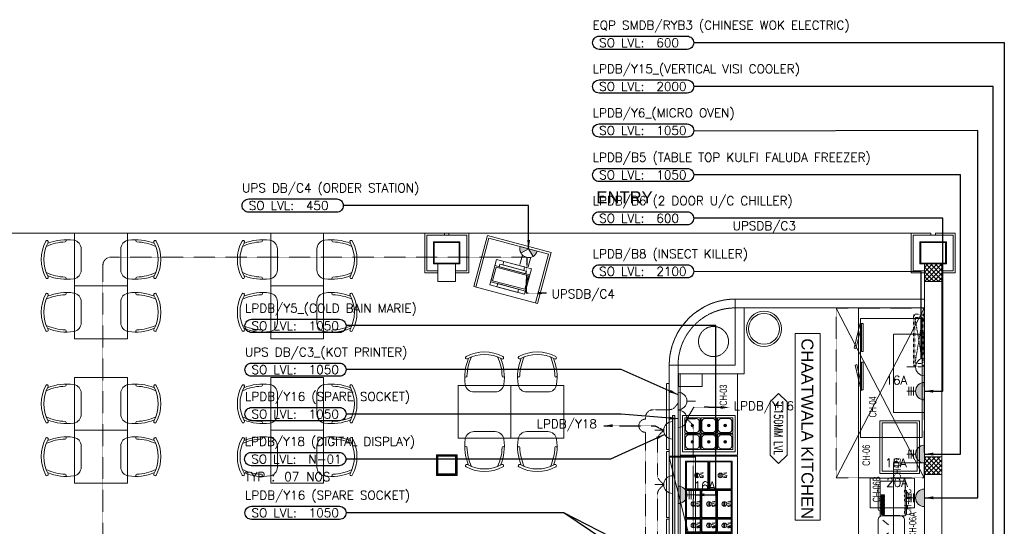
# Model space of a CAD drawing. Header units: millimetres. Extents: x -359 to 21654, y -24856 to 16255.
# Tile 31 of 31: x 7065 to 18259, y 10498 to 16255. Entities that reach past the tile are written whole.
import ezdxf
from ezdxf.enums import TextEntityAlignment as Align

# ---------------------------------------------------------------- set-up
doc = ezdxf.new("R2010")
doc.units = ezdxf.units.MM
doc.header["$MEASUREMENT"] = 0
for name, pattern in [('FP XREF (2)$0$$0$HIDDEN', [0.375, 0.25, -0.125]), ('FP XREF (2)$0$( Hidden )', [0.375, 0.25, -0.125]), ('FP XREF (2)$0$DASHED2', [0.375, 0.25, -0.125]), ('FP XREF (2)$0$HIDDEN', [0.375, 0.25, -0.125]), ('HIDDENX2', [0.75, 0.5, -0.25])]:
    doc.linetypes.add(name, pattern=pattern)
doc.layers.get('0').update_dxf_attribs({"color": 1, "lineweight": 5, "true_color": 0xff0000})
doc.layers.add('ELEC-SO-LVL-TAG', color=7, linetype='Continuous')
for name, color, linetype, lineweight, true_color in [('FP XREF (2)$0$A-BULKHEAD', 9, 'Continuous', 0, 0x808080), ('FP XREF (2)$0$A-clmn', 9, 'Continuous', 0, 0x808080), ('FP XREF (2)$0$A-CLMN P', 9, 'Continuous', 0, 0x808080), ('FP XREF (2)$0$A-COUNTER', 9, 'Continuous', 0, 0x808080), ('FP XREF (2)$0$A-Digital Display', 9, 'Continuous', 0, 0x808080), ('FP XREF (2)$0$A-EQUIP', 9, 'Continuous', 0, 0x808080), ('FP XREF (2)$0$A-JOINERY', 9, 'Continuous', 0, 0x808080), ('FP XREF (2)$0$A-LOOSE FUR.', 9, 'Continuous', 0, 0x808080), ('FP XREF (2)$0$A-Wall & Column', 9, 'Continuous', 0, 0x808080), ('FP XREF (2)$0$Column', 9, 'Continuous', 0, 0x808080), ('FP XREF (2)$0$EQUIP.', 9, 'Continuous', 0, 0x808080), ('FP XREF (2)$0$Equipment', 9, 'Continuous', 0, 0x808080), ('FP XREF (2)$0$Equipment Name', 9, 'Continuous', 0, 0x808080), ('FP XREF (2)$0$Exhaut Hoods', 9, 'Continuous', 0, 0x808080), ('FP XREF (2)$0$HATCH', 9, 'Continuous', 0, 0x808080), ('FP XREF (2)$0$JII-Furniture', 9, 'Continuous', 0, 0x808080), ('FP XREF (2)$0$N-furn', 9, 'Continuous', 0, 0x808080), ('FP XREF (2)$0$ND_26_HATCH', 9, 'Continuous', 0, 0x808080), ('FP XREF (2)$0$New-Design-Equipment', 9, 'Continuous', 0, 0x808080), ('FP XREF (2)$0$T-TagsWndw', 9, 'Continuous', 0, 0x808080), ('FP XREF (2)$0$Z-AT_Text', 9, 'Continuous', 0, 0x808080), ('M-MEP-ELPR-CKT', 7, 'HIDDENX2', 20, 0x960000), ('M-MEP-ELPR-SOCKET', 5, 'Continuous', 20, 0x0000ff)]:
    doc.layers.add(name, color=color, linetype=linetype, lineweight=lineweight, true_color=true_color)
for name, color, linetype, lineweight in [('M-MEP-ELLG-TEXT', 7, 'Continuous', 20), ('M-MEP-ELSL-TEXT', 7, 'Continuous', 20), ('M-MEP-GEN', 7, 'Continuous', 5)]:
    doc.layers.add(name, color=color, linetype=linetype, lineweight=lineweight)
doc.styles.add('FP XREF (2)$0$MtXpl_Arial_Narrow', font='arialn.ttf')
doc.styles.add('FP XREF (2)$0$RS', font='arialn.ttf', dxfattribs={"width": 0.7})
doc.styles.add('FP XREF (2)$0$SSP_Note', font='romans.shx', dxfattribs={"width": 0.8})
doc.styles.add('FP XREF (2)$0$SSP_Title', font='arial.ttf')
doc.styles.add('Oswald Light', font='txt')
doc.styles.add('ROMANS-100', font='romans.shx')
doc.styles.get("Standard").update_dxf_attribs({"font": 'romans.shx'})
doc.dimstyles.new('MDS-50', dxfattribs={"dimtxt": 100, "dimasz": 100, "dimexe": 50, "dimexo": 50, "dimgap": 25, "dimtad": 1, "dimdec": 0, "dimtxsty": 'Oswald Light', "dimcen": 0, "dimdle": 1.5875, "dimazin": 0, "dimtfac": 1, "dimtdec": 0, "dimtix": 1, "dimtmove": 0, "dimatfit": 0, "dimfxl": 1, "dimfrac": 2, "dimtolj": 1, "dimarcsym": 0})
pattern_1 = [(45, (466752.75, 162145.904), (-26.5165043, 26.5165043), []), (135, (466752.75, 162145.904), (-26.5165043, -26.5165043), [])]

# ---------------------------------------------------------------- blocks, each defined once
blk = doc.blocks.new('FP XREF (2)$0$A$Ccc5b7f32')
at = {"layer": 'FP XREF (2)$0$A-COUNTER', "lineweight": 0}
for p, q in [((936, 3460), (-1214, 3460)), ((936, 3360), (-1114, 3360)), ((-1964, 0), (-1964, 2710)), ((-1864, 0), (-1864, 2610))]:
    blk.add_line(p, q, dxfattribs=at)
blk.add_arc((-1214, 2710), 750, 90, 180, dxfattribs=at)
blk = doc.blocks.new('FP XREF (2)$0$A$Ccf47283c')
at = {"layer": 'FP XREF (2)$0$Equipment', "color": 0, "lineweight": -2}
for p, q in [((-379, 235), (-379, 268)), ((-371, 268), (-371, 235)), ((-363, 235), (-363, 268)), ((-356, 268), (-356, 235)), ((-348, 235), (-348, 268)), ((-341, 268), (-341, 235)), ((-333, 235), (-333, 268)), ((-325, 268), (-325, 235)), ((-55, 305), (-321, 305)), ((-318, 235), (-318, 268)), ((-310, 268), (-310, 235)), ((-302, 235), (-302, 268)), ((-295, 268), (-295, 235)), ((-287, 235), (-287, 268)), ((-280, 268), (-280, 235)), ((-272, 235), (-272, 268)), ((-265, 268), (-265, 235)), ((-257, 235), (-257, 268)), ((-249, 268), (-249, 235)), ((-241, 235), (-241, 268)), ((-234, 268), (-234, 235)), ((-226, 235), (-226, 268)), ((-219, 268), (-219, 235)), ((-211, 235), (-211, 268)), ((-204, 268), (-204, 235)), ((-196, 235), (-196, 268)), ((-188, 268), (-188, 235)), ((-180, 235), (-180, 268)), ((-173, 268), (-173, 235)), ((-165, 235), (-165, 268)), ((-158, 268), (-158, 235)), ((-389, 0), (-396, 0)), ((-369, 0), (-369, -1)), ((-125, 0), (-125, -1)), ((-83, 0), (-83, -2)), ((-60, 0), (-60, -2)), ((-106, -1), (-388, -1)), ((-388, -1), (-388, -7)), ((-377, -18), (-117, -18)), ((-136, -18), (-136, -18)), ((-136, -29), (-136, -18)), ((-136, -29), (-125, -29)), ((-125, -18), (-125, -18)), ((-125, -18), (-125, -29)), ((-106, -1), (-106, -7)), ((-64, -6), (-79, -6))]:
    blk.add_line(p, q, dxfattribs=at)
blk.add_lwpolyline([(-396, 0), (0, 0), (0, 284), (-396, 284), (-396, 0)], dxfattribs=at)
for centre, radius, start, end in [((-375, 267), 3.87, 18.7415, 161.2585), ((-375, 236), 3.89, 199.6898, 340.3102), ((-360, 267), 3.87, 18.7415, 161.2585), ((-360, 236), 3.89, 199.6898, 340.3102), ((-344, 267), 3.87, 18.7415, 161.2585), ((-344, 236), 3.89, 199.6898, 340.3102), ((-321, 284), 20.3, 90, 180), ((-329, 267), 3.87, 18.7415, 161.2585), ((-329, 236), 3.89, 199.6898, 340.3102), ((-314, 267), 3.87, 18.7415, 161.2585), ((-314, 236), 3.89, 199.6898, 340.3102), ((-299, 267), 3.87, 18.7415, 161.2585), ((-299, 236), 3.89, 199.6898, 340.3102), ((-283, 267), 3.87, 18.7415, 161.2585), ((-283, 236), 3.89, 199.6898, 340.3102), ((-268, 267), 3.87, 18.7415, 161.2585), ((-268, 236), 3.89, 199.6898, 340.3102), ((-253, 267), 3.87, 18.7415, 161.2585), ((-253, 236), 3.89, 199.6898, 340.3102), ((-238, 267), 3.87, 18.7415, 161.2585), ((-238, 236), 3.89, 199.6898, 340.3102), ((-222, 267), 3.87, 18.7415, 161.2585), ((-222, 236), 3.89, 199.6898, 340.3102), ((-207, 267), 3.87, 18.7415, 161.2585), ((-207, 236), 3.89, 199.6898, 340.3102), ((-192, 267), 3.87, 18.7415, 161.2585), ((-192, 236), 3.89, 199.6898, 340.3102), ((-177, 267), 3.87, 18.7415, 161.2585), ((-177, 236), 3.89, 199.6898, 340.3102), ((-162, 267), 3.87, 18.7415, 161.2585), ((-162, 236), 3.89, 199.6898, 340.3102), ((-55, 284), 20.3, 0, 90), ((-377, -7), 10.7, 180, 270), ((-117, -7), 10.7, 270, 0), ((-79, -2), 3.56, 180, 270), ((-64, -2), 3.56, 270, 0)]:
    blk.add_arc(centre, radius, start, end, dxfattribs=at)
blk = doc.blocks.new('FP XREF (2)$0$A$C5c27e142')
at = {"layer": 'FP XREF (2)$0$Equipment', "color": 0, "lineweight": -2}
for points in [[(0, -650), (1200, -650), (1200, 0), (0, 0)], [(56, -325), (381, -325), (381, -61), (56, -61)], [(706, -237), (706, -61), (381, -61), (381, -237)], [(706, -61), (706, -237), (868, -237), (868, -61)], [(868, -61), (868, -237), (1030, -237), (1030, -61)], [(1030, -237), (1138, -237), (1138, -61), (1030, -61)], [(56, -589), (381, -589), (381, -325), (56, -325)], [(706, -413), (706, -237), (381, -237), (381, -413)], [(706, -237), (706, -413), (868, -413), (868, -237)], [(868, -237), (868, -413), (1030, -413), (1030, -237)], [(1030, -413), (1138, -413), (1138, -237), (1030, -237)], [(706, -589), (706, -413), (381, -413), (381, -589)], [(706, -413), (706, -589), (868, -589), (868, -413)], [(868, -413), (868, -589), (1030, -589), (1030, -413)], [(1030, -589), (1138, -589), (1138, -413), (1030, -413)]]:
    blk.add_lwpolyline(points, close=True, dxfattribs=at)
for points in [[(71, -314), (366, -314, 0.414214), (371, -309), (371, -77, 0.414214), (366, -72), (71, -72, 0.414214), (66, -77), (66, -309, 0.414214)], [(696, -222), (696, -76, 0.414214), (691, -71), (396, -71, 0.414214), (391, -76), (391, -222, 0.414214), (396, -227), (691, -227, 0.414214)], [(716, -76), (716, -222, 0.414214), (721, -227), (853, -227, 0.414214), (858, -222), (858, -76, 0.414214), (853, -71), (721, -71, 0.414214)], [(878, -76), (878, -222, 0.414214), (883, -227), (1015, -227, 0.414214), (1020, -222), (1020, -76, 0.414214), (1015, -71), (883, -71, 0.414214)], [(1045, -227), (1123, -227, 0.414214), (1128, -222), (1128, -76, 0.414214), (1123, -71), (1045, -71, 0.414214), (1040, -76), (1040, -222, 0.414214)], [(696, -398), (696, -252, 0.414214), (691, -247), (396, -247, 0.414214), (391, -252), (391, -398, 0.414214), (396, -403), (691, -403, 0.414214)], [(716, -252), (716, -398, 0.414214), (721, -403), (853, -403, 0.414214), (858, -398), (858, -252, 0.414214), (853, -247), (721, -247, 0.414214)], [(878, -252), (878, -398, 0.414214), (883, -403), (1015, -403, 0.414214), (1020, -398), (1020, -252, 0.414214), (1015, -247), (883, -247, 0.414214)], [(1045, -403), (1123, -403, 0.414214), (1128, -398), (1128, -252, 0.414214), (1123, -247), (1045, -247, 0.414214), (1040, -252), (1040, -398, 0.414214)], [(71, -578), (366, -578, 0.414214), (371, -573), (371, -341, 0.414214), (366, -336), (71, -336, 0.414214), (66, -341), (66, -573, 0.414214)], [(696, -574), (696, -428, 0.414214), (691, -423), (396, -423, 0.414214), (391, -428), (391, -574, 0.414214), (396, -579), (691, -579, 0.414214)], [(716, -428), (716, -574, 0.414214), (721, -579), (853, -579, 0.414214), (858, -574), (858, -428, 0.414214), (853, -423), (721, -423, 0.414214)], [(878, -428), (878, -579), (1015, -579, 0.414214), (1020, -574), (1020, -428, 0.414214), (1015, -423), (883, -423, 0.414214)], [(1045, -579), (1123, -579, 0.414214), (1128, -574), (1128, -428, 0.414214), (1123, -423), (1045, -423, 0.414214), (1040, -428), (1040, -574, 0.414214)]]:
    blk.add_lwpolyline(points, format="xyb", close=True, dxfattribs=at)
for points in [[(192, -187), (244, -187)], [(244, -199), (192, -199)], [(517, -143), (569, -143)], [(569, -155), (517, -155)], [(761, -143), (813, -143)], [(813, -155), (761, -155)], [(923, -143), (975, -143)], [(975, -155), (923, -155)], [(1077, -175), (1077, -123)], [(1090, -123), (1090, -175)], [(517, -319), (569, -319)], [(569, -331), (517, -331)], [(761, -319), (813, -319)], [(813, -331), (761, -331)], [(923, -319), (975, -319)], [(975, -331), (923, -331)], [(1077, -351), (1077, -299)], [(1090, -299), (1090, -351)], [(192, -453), (244, -453)], [(244, -465), (192, -465)], [(517, -495), (569, -495)], [(569, -507), (517, -507)], [(761, -495), (813, -495)], [(813, -507), (761, -507)], [(923, -495), (975, -495)], [(975, -507), (923, -507)], [(1077, -527), (1077, -475)], [(1090, -475), (1090, -527)]]:
    blk.add_lwpolyline(points, dxfattribs=at)
for centre in [(218, -193), (543, -149), (787, -149), (949, -149), (1084, -149), (543, -325), (787, -325), (949, -325), (1084, -325), (218, -459), (543, -501), (787, -501), (949, -501), (1084, -501)]:
    blk.add_circle(centre, 26.7, dxfattribs=at)
at = {"layer": 'FP XREF (2)$0$Equipment', "color": 0, "linetype": 'ByBlock', "lineweight": -2, "char_height": 30, "width": 324.77, "attachment_point": 1, "style": 'FP XREF (2)$0$RS'}
for s, insert in [('\\A1;{\\Fromanc|c0;1/3 }', (505, -80)), ('\\A1;{\\Fromanc|c0;1/6 }', (749, -80)), ('\\A1;{\\Fromanc|c0;1/6 }', (911, -80)), ('\\A1;{\\Fromanc|c0;1/9 }', (1046, -80)), ('\\A1;{\\Fromanc|c0;1/2}', (180, -124)), ('\\A1;{\\Fromanc|c0;1/3 }', (505, -256)), ('\\A1;{\\Fromanc|c0;1/6 }', (749, -256)), ('\\A1;{\\Fromanc|c0;1/6 }', (911, -256)), ('\\A1;{\\Fromanc|c0;1/9 }', (1046, -256)), ('\\A1;{\\Fromanc|c0;1/2}', (180, -390)), ('\\A1;{\\Fromanc|c0;1/3 }', (505, -432)), ('\\A1;{\\Fromanc|c0;1/6 }', (749, -432)), ('\\A1;{\\Fromanc|c0;1/6 }', (911, -432)), ('\\A1;{\\Fromanc|c0;1/9 }', (1046, -432))]:
    blk.add_mtext(s, dxfattribs=dict(at, insert=insert))
blk = doc.blocks.new('FP XREF (2)$0$A$C4b7a3b6c')
at = {"layer": 'FP XREF (2)$0$Equipment', "color": 0, "lineweight": -2}
for p, q in [((76, 95), (95, 76)), ((81, 100), (100, 81))]:
    blk.add_line(p, q, dxfattribs=at)
blk.add_lwpolyline([(0, 0), (176, 0), (176, 176), (0, 176)], close=True, dxfattribs=at)
blk.add_lwpolyline([(46, 10), (130, 10, 0.414214), (166, 46), (166, 130, 0.414214), (130, 166), (46, 166, 0.414214), (10, 130), (10, 46, 0.414214)], format="xyb", close=True, dxfattribs=at)
blk.add_circle((88, 88), 14.2, dxfattribs=at)
blk = doc.blocks.new('FP XREF (2)$0$A$Cf8de9f2a')
at = {"layer": 'FP XREF (2)$0$Equipment', "color": 0, "lineweight": -2}
blk.add_lwpolyline([(0, 0), (412, 0), (412, 598), (0, 598)], close=True, dxfattribs=at)
for p in [(25, 397), (211, 397), (25, 211), (211, 211), (25, 25), (211, 25)]:
    blk.add_blockref('FP XREF (2)$0$A$C4b7a3b6c', p, dxfattribs=at)
blk = doc.blocks.new('FP XREF (2)$0$A$C0449149f')
at = {"layer": 'FP XREF (2)$0$Equipment', "color": 0, "linetype": 'FP XREF (2)$0$DASHED2', "lineweight": -2, "ltscale": 0.3}
for p, q in [((-81, 606), (6, 94)), ((6, 606), (-81, 94))]:
    blk.add_line(p, q, dxfattribs=at)
blk.add_lwpolyline([(25, 50), (25, 650), (-100, 650), (-100, 50)], close=True, dxfattribs=at)
blk.add_lwpolyline([(10, 105), (10, 595, 0.414214), (-5, 610), (-70, 610, 0.414214), (-85, 595), (-85, 105, 0.414214), (-70, 90), (-5, 90, 0.414214)], format="xyb", close=True, dxfattribs=at)
at = {"layer": 'FP XREF (2)$0$Equipment Name', "color": 0, "linetype": 'FP XREF (2)$0$DASHED2', "lineweight": -2}
for centre in [(-88, 634), (13, 634), (-88, 66), (13, 66)]:
    blk.add_circle(centre, 5.15, dxfattribs=at)
blk = doc.blocks.new('FP XREF (2)$0$A$C064db3a4')
at = {"layer": 'FP XREF (2)$0$A-EQUIP', "lineweight": -2}
h = blk.add_hatch(color=0, dxfattribs=at)
h.dxf.hatch_style = 1
h.paths.add_polyline_path([(-2900, -1795), (-2900, -1785), (-2600, -1785), (-2600, -1795)])
at = {"layer": 'FP XREF (2)$0$A-EQUIP', "color": 0, "lineweight": -2}
for p, q in [((-2600, -2985, -5), (-2900, -1795, -50)), ((-472, -2513), (-406, -2565)), ((-472, -2513), (-406, -2565)), ((-472, -2707), (-406, -2655))]:
    blk.add_line(p, q, dxfattribs=at)
for points in [[(0, -2810), (0, -100), (-750, -100), (-750, -2810)], [(-725, -1572), (-725, -222), (-25, -222), (-25, -1572)], [(-694, -595), (-716, -595), (-716, -277), (-694, -277)], [(-694, -715), (-716, -715), (-716, -1032), (-694, -1032)], [(-2795, -850), (-2525, -850), (-2525, -993), (-2795, -993)], [(-2775, -1772), (-2125, -1772), (-2125, -850), (-2775, -850)], [(-2750, -1735), (-2152, -1735), (-2152, -1323), (-2750, -1323)], [(-56, -1982), (-506, -1982), (-506, -1382), (-56, -1382)], [(-81, -1957), (-481, -1957), (-481, -1407), (-81, -1407)], [(-618, -2036), (-618, -2373), (-114, -2373), (-114, -2036)], [(-750, -3435), (-150, -3435), (-150, -2835), (-750, -2835)], [(-2800, -3460), (-2125, -3460), (-2125, -3010), (-2800, -3010)]]:
    blk.add_lwpolyline(points, close=True, dxfattribs=at)
at = {"layer": 'FP XREF (2)$0$A-EQUIP', "color": 0, "lineweight": -2, "elevation": 46}
for points in [[(-716, -306), (-779, -566), (-800, -558), (-729, -272), (-716, -277)], [(-716, -977), (-768, -744), (-788, -752), (-717, -1037), (-704, -1032)]]:
    blk.add_lwpolyline(points, dxfattribs=at)
at = {"layer": 'FP XREF (2)$0$A-EQUIP', "color": 0, "lineweight": -2, "elevation": 0}
for points in [[(-2600, -1785), (-2600, -1795), (-2900, -1795), (-2900, -1785)], [(-2600, -2985), (-2600, -1795), (-2900, -1795), (-2900, -2985)]]:
    blk.add_lwpolyline(points, close=True, dxfattribs=at)
at = {"layer": 'FP XREF (2)$0$A-EQUIP', "color": 0, "lineweight": -2}
blk.add_lwpolyline([(-472, -2460), (-278, -2460, -0.414214), (-225, -2513), (-225, -2707, -0.414214), (-278, -2760), (-472, -2760, -0.414214), (-525, -2707), (-525, -2513, -0.414214)], format="xyb", close=True, dxfattribs=at)
for radius in [200, 175]:
    blk.add_circle((-1823, -338), radius, dxfattribs=at)
blk.add_blockref('FP XREF (2)$0$A$C0449149f', (-25, -820), dxfattribs=at)
for name, p, rotation in [('FP XREF (2)$0$A$Cf8de9f2a', (-2152, -1735), 90.00000000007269), ('FP XREF (2)$0$A$C5c27e142', (-2125, -1785), 270), ('FP XREF (2)$0$A$Ccf47283c', (-220, -2067), 89.99999999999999)]:
    blk.add_blockref(name, p, dxfattribs=dict(at, rotation=rotation))
blk = doc.blocks.new('FP XREF (2)$0$TPV')
at = {"layer": 'FP XREF (2)$0$New-Design-Equipment', "color": 0, "lineweight": -2}
for points in [[(0, 0.3), (0, 0), (0.41, 0), (0.41, 0.3)], [(0, 0.038), (0.41, 0.038), (0.41, 0.228), (0, 0.228)], [(0.359, 0.258), (0.051, 0.258), (0.051, 0.228), (0.359, 0.228)], [(0.325, 0.3), (0.08, 0.3), (0.08, 0.258), (0.325, 0.258)], [(0.013, 0.055), (0.393, 0.055), (0.393, 0.215), (0.013, 0.215)], [(0.327, 0.038), (0.082, 0.038), (0.082, 0), (0.327, 0)]]:
    blk.add_lwpolyline(points, close=True, dxfattribs=at)
blk = doc.blocks.new('FP XREF (2)$0$seating')
at = {"layer": 'FP XREF (2)$0$JII-Furniture', "color": 0, "lineweight": -2, "ltscale": 50}
for p, q in [((600, 0), (0, 0)), ((0, 0), (0, -600)), ((600, -600), (600, 0)), ((0, -600), (600, -600))]:
    blk.add_line(p, q, dxfattribs=at)
at = {"layer": 'FP XREF (2)$0$N-furn', "color": 0, "lineweight": -2}
for p, q in [((0, -600), (0, 0)), ((0, 0), (600, 0)), ((600, 0), (600, -600)), ((180, -75), (420, -75)), ((180, -525), (420, -525)), ((600, -600), (0, -600))]:
    blk.add_line(p, q, dxfattribs=at)
for centre, radius, start, end in [((300, -60), 440, 61.5749, 118.4251), ((300, -60), 440, 61.5749, 118.4251), ((300, -60), 410, 61.5754, 118.4246), ((637, 92), 562, 157.4519, 188.3166), ((98, 314), 15, 118.4279, 298.4279), ((637, 92), 537, 154.5852, 178.4879), ((-37, 92), 537, 1.5121, 25.4148), ((-37, 92), 562, 351.6834, 22.5481), ((502, 314), 15, 241.5721, 61.5721), ((502, 314), 15, 241.5721, 61.5721), ((88, 107), 12.7, 191.7636, 357.3087), ((180, 25), 100, 188.3166, 270), ((420, 25), 100, 270, 351.6834), ((512, 107), 12.7, 182.6913, 348.2364), ((180, -625), 100, 90, 171.6834), ((420, -625), 100, 8.3166, 90), ((637, -692), 562, 171.6834, 202.5481), ((-37, -692), 562, 337.4519, 8.3166), ((88, -707), 12.7, 2.6913, 168.2364), ((637, -692), 537, 181.5121, 205.4148), ((-37, -692), 537, 334.5852, 358.4879), ((512, -707), 12.7, 11.7636, 177.3087), ((98, -914), 15, 61.5721, 241.5721), ((300, -540), 440, 241.5749, 298.4251), ((300, -540), 440, 241.5749, 298.4251), ((300, -540), 410, 241.5754, 298.4246), ((502, -914), 15, 298.4279, 118.4279), ((502, -914), 15, 298.4279, 118.4279)]:
    blk.add_arc(centre, radius, start, end, dxfattribs=at)
blk = doc.blocks.new('FP XREF (2)$0$A$Cce852dd5')
at = {"layer": 'FP XREF (2)$0$A-Wall & Column', "color": 0, "lineweight": -2}
for p, q in [((-18, 9), (-18, 0)), ((-9, 18), (0, 18)), ((9, 18), (191, 18)), ((9, 15), (191, 15)), ((9, 12), (191, 12)), ((200, 18), (209, 18)), ((218, 9), (218, 0)), ((-18, -9), (-18, -191)), ((-15, -9), (-15, -191)), ((-12, -9), (-12, -191)), ((212, -9), (212, -191)), ((215, -9), (215, -191)), ((218, -9), (218, -191)), ((-18, -209), (-18, -200)), ((-9, -218), (0, -218)), ((9, -212), (191, -212)), ((9, -215), (191, -215)), ((9, -218), (191, -218)), ((209, -218), (200, -218)), ((218, -200), (218, -209))]:
    blk.add_line(p, q, dxfattribs=at)
for points in [[(0, 9), (-9, 18), (-18, 18), (-18, 9), (-9, 0)], [(-9, 0), (-18, 0), (-18, -9), (-9, -9)], [(9, 9), (9, 18), (0, 18), (0, 9)], [(200, 9), (200, 18), (191, 18), (191, 9)], [(209, 0), (218, 9), (218, 18), (209, 18), (200, 9)], [(209, -9), (218, -9), (218, 0), (209, 0)], [(-9, -191), (-18, -191), (-18, -200), (-9, -200)], [(-9, -200), (-18, -209), (-18, -218), (-9, -218), (0, -209)], [(0, -209), (0, -218), (9, -218), (9, -209)], [(191, -209), (191, -218), (200, -218), (200, -209)], [(200, -209), (209, -218), (218, -218), (218, -209), (209, -200)], [(209, -200), (218, -200), (218, -191), (209, -191)]]:
    blk.add_lwpolyline(points, dxfattribs=at)
blk.add_lwpolyline([(-9, -209), (209, -209), (209, 9), (-9, 9)], close=True, dxfattribs=at)
blk = doc.blocks.new('FP XREF (2)$0$A$Ce5cdc398')
at = {"layer": 'FP XREF (2)$0$A-Digital Display', "linetype": 'FP XREF (2)$0$HIDDEN', "ltscale": 3}
for points in [[(14250, -1360), (14250, -2110), (14220, -2110), (14220, -1360)], [(14250, -2130), (14250, -2880), (14220, -2880), (14220, -2130)], [(14250, -2900), (14250, -3650), (14220, -3650), (14220, -2900)]]:
    blk.add_lwpolyline(points, close=True, dxfattribs=at)
blk = doc.blocks.new('FP XREF (2)$0$A$Ce85b5983')
at = {"layer": 'FP XREF (2)$0$Exhaut Hoods', "linetype": 'FP XREF (2)$0$( Hidden )', "ltscale": 10}
blk.add_lwpolyline([(-1350, -2778), (-350, -2778), (-350, -850), (-1350, -850)], close=True, dxfattribs=at)
at = {"layer": 'FP XREF (2)$0$Exhaut Hoods'}
for points in [[(-1350, -850), (-352, -2778)], [(-352, -850), (-1349, -2778)]]:
    blk.add_lwpolyline(points, dxfattribs=at)
blk = doc.blocks.new('FP XREF (2)$0$SSP_Tag_Wndw')
at = {"layer": 'FP XREF (2)$0$T-TagsWndw'}
for p, q in [((-5.5, 1.75), (-7.25, 0)), ((5.5, 1.75), (-5.5, 1.75)), ((7.25, 0), (5.5, 1.75)), ((-7.25, 0), (-5.5, -1.75)), ((-5.5, -1.75), (5.5, -1.75)), ((5.5, -1.75), (7.25, 0))]:
    blk.add_line(p, q, dxfattribs=at)
at = {"layer": 'FP XREF (2)$0$T-TagsWndw', "style": 'FP XREF (2)$0$SSP_Note', "width": 0.8}
blk.add_attdef('WndwNo', text='', height=1.8, dxfattribs=at).set_placement((0, 0), align=Align.MIDDLE_CENTER)
blk = doc.blocks.new('FP XREF (2)$0$A$Ca29a5755')
at = {"layer": 'FP XREF (2)$0$EQUIP.', "style": 'FP XREF (2)$0$MtXpl_Arial_Narrow', "width": 0.75}
for s, p in [('CH-03', (15107, 11868, 0)), ('CH-04', (16805, 11735, 0)), ('CH-06', (16731, 11185, 0)), ('CH-05', (17085, 11033, 0)), ('CH-06B', (16848, 10770, 0)), ('CH-06C', (17202, 10626, 0)), ('CH-06A', (17259, 10365, 0))]:
    blk.add_text(s, height=84.4, rotation=90, dxfattribs=at).set_placement(p)
blk = doc.blocks.new('FP XREF (2)')
at = {"layer": 'FP XREF (2)$0$HATCH'}
h = blk.add_hatch(color=256, dxfattribs=at)
h.dxf.hatch_style = 1
h.paths.add_polyline_path([(14512, 10095), (14512, 11757), (14487, 11757), (14487, 10095)])
at = {"layer": 'FP XREF (2)$0$ND_26_HATCH'}
h = blk.add_hatch(dxfattribs=at)
h.set_pattern_fill('ANSI37', color=256, scale=300)
h.set_pattern_definition(pattern_1)
h.paths.add_polyline_path([(17350, 13280), (17550, 13280), (17550, 13480), (17350, 13480)])
h = blk.add_hatch(dxfattribs=at)
h.set_pattern_fill('ANSI37', color=256, scale=300)
h.set_pattern_definition(pattern_1)
h.paths.add_polyline_path([(17350, 11087), (17550, 11087), (17550, 11287), (17350, 11287)])
at = {"layer": 'FP XREF (2)$0$A-BULKHEAD', "linetype": 'FP XREF (2)$0$$0$HIDDEN', "ltscale": 3}
for points in [[(14450, 9620), (14450, 12330, -0.414214), (15200, 13080), (17350, 13080)], [(14550, 9620), (14550, 12330, -0.414214), (15200, 12980), (17350, 12980)]]:
    blk.add_lwpolyline(points, format="xyb", dxfattribs=at)
blk.add_circle((14953, 12598), 171, dxfattribs=at)
at = {"layer": 'FP XREF (2)$0$A-clmn'}
for p, q in [((17350, 13480), (17350, 2170)), ((17550, 13480), (17550, 0))]:
    blk.add_line(p, q, dxfattribs=at)
blk.add_lwpolyline([(350, 13830), (17200, 13830)], dxfattribs=at)
for points in [[(11820, 13280), (12020, 13280), (12020, 13480), (11820, 13480)], [(17350, 13280), (17550, 13280), (17550, 13480), (17350, 13480)], [(11820, 11294), (12020, 11294), (12020, 11094), (11820, 11094)], [(17350, 11087), (17550, 11087), (17550, 11287), (17350, 11287)]]:
    blk.add_lwpolyline(points, close=True, dxfattribs=at)
at = {"layer": 'FP XREF (2)$0$A-CLMN P'}
for points in [[(11820, 13380), (11670, 13380), (11670, 13830), (11895, 13830), (11895, 13805), (11945, 13805), (11945, 13830), (12170, 13830), (12170, 13380), (12020, 13380)], [(11820, 13402), (11692, 13402), (11692, 13808), (11893, 13808)], [(12020, 13402), (12148, 13402), (12148, 13808), (11947, 13808)], [(17350, 13380), (17200, 13380), (17200, 13830), (17425, 13830), (17425, 13805), (17475, 13805), (17475, 13830), (17700, 13830), (17700, 13380), (17550, 13380)], [(17350, 13402), (17222, 13402), (17222, 13808), (17423, 13808)], [(17550, 13402), (17678, 13402), (17678, 13808), (17477, 13808)]]:
    blk.add_lwpolyline(points, dxfattribs=at)
for points in [[(11770, 13730), (12070, 13730), (12070, 13480), (11770, 13480)], [(11778, 13722), (12062, 13722), (12062, 13488), (11778, 13488)], [(17300, 13730), (17600, 13730), (17600, 13480), (17300, 13480)], [(17308, 13722), (17592, 13722), (17592, 13488), (17308, 13488)]]:
    blk.add_lwpolyline(points, close=True, dxfattribs=at)
at = {"layer": 'FP XREF (2)$0$A-COUNTER'}
for points in [[(15200, 13080), (15200, 12330), (14450, 12330)], [(15300, 12980), (15300, 12230), (14550, 12230)]]:
    blk.add_lwpolyline(points, dxfattribs=at)
at = {"layer": 'FP XREF (2)$0$A-JOINERY'}
for p, q in [((12252, 13217), (12400, 13773)), ((12400, 13773), (13076, 13592)), ((13076, 13592), (12928, 13037))]:
    blk.add_line(p, q, dxfattribs=at)
blk.add_lwpolyline([(12382, 13803), (13107, 13610), (12952, 13030), (12228, 13224)], close=True, dxfattribs=at)
at = {"layer": 'FP XREF (2)$0$A-JOINERY', "linetype": 'FP XREF (2)$0$( Hidden )', "ltscale": 3}
for points in [[(17000, 12681), (17350, 12681), (17350, 11792), (17000, 11792), (17000, 12681)], [(17000, 11220), (17350, 11220), (17350, 9820), (17000, 9820), (17000, 11220)]]:
    blk.add_lwpolyline(points, dxfattribs=at)
at = {"layer": 'FP XREF (2)$0$A-JOINERY', "elevation": 0}
blk.add_lwpolyline([(14487, 10095), (14487, 11757), (14512, 11757), (14512, 10095)], close=True, dxfattribs=at)
at = {"layer": 'FP XREF (2)$0$Column'}
blk.add_lwpolyline([(11820, 13280), (12020, 13280), (12020, 13480), (11820, 13480)], close=True, dxfattribs=at)
at = {"layer": 'FP XREF (2)$0$Z-AT_Text'}
blk.add_lwpolyline([(16166, 12691), (16166, 10568), (15883, 10568), (15883, 12691)], close=True, dxfattribs=at)
for name, p in [('FP XREF (2)$0$A$Ce85b5983', (17698, 13828)), ('FP XREF (2)$0$A$Ca29a5755', (0, 0))]:
    blk.add_blockref(name, p)
ref = blk.add_blockref('FP XREF (2)$0$SSP_Tag_Wndw', (15693, 11610), dxfattribs=dict(xscale=55.05875642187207, yscale=55.05875642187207, zscale=55.05875642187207, rotation=270))
ref.add_attrib('WndwNo', '+150MM LVL', dxfattribs={"layer": 'FP XREF (2)$0$T-TagsWndw', "height": 99.1, "rotation": 270, "style": 'FP XREF (2)$0$SSP_Note', "width": 0.7}).set_placement((15693, 11610), align=Align.MIDDLE_CENTER)
at = {"layer": 'FP XREF (2)$0$A-COUNTER'}
blk.add_blockref('FP XREF (2)$0$A$Ccc5b7f32', (16414, 9620), dxfattribs=at)
at = {"layer": 'FP XREF (2)$0$A-Digital Display'}
blk.add_blockref('FP XREF (2)$0$A$Ce5cdc398', (200, 13480), dxfattribs=at)
at = {"layer": 'FP XREF (2)$0$A-EQUIP', "xscale": -1000.000000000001, "yscale": 1000.000000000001, "zscale": 1000.000000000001, "rotation": 345.0587834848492}
blk.add_blockref('FP XREF (2)$0$TPV', (12806, 13135), dxfattribs=at)
at = {"layer": 'FP XREF (2)$0$A-EQUIP'}
blk.add_blockref('FP XREF (2)$0$A$C064db3a4', (17350, 13080), dxfattribs=at)
at = {"layer": 'FP XREF (2)$0$A-LOOSE FUR.', "rotation": 270}
for p in [(8290, 13830), (10520, 13830), (8290, 13230), (10520, 13230), (8290, 12190), (10520, 12190), (8290, 11590), (10520, 11590)]:
    blk.add_blockref('FP XREF (2)$0$seating', p, dxfattribs=at)
at = {"layer": 'FP XREF (2)$0$A-LOOSE FUR.'}
for p in [(12050, 12100), (12650, 12100)]:
    blk.add_blockref('FP XREF (2)$0$seating', p, dxfattribs=at)
at = {"layer": 'FP XREF (2)$0$A-Wall & Column'}
blk.add_blockref('FP XREF (2)$0$A$Cce852dd5', (11820, 11294), dxfattribs=at)
at = {"layer": 'FP XREF (2)$0$Z-AT_Text', "lineweight": 0, "insert": (13622, 14305), "char_height": 135, "width": 4445.09, "attachment_point": 1, "style": 'FP XREF (2)$0$SSP_Title'}
blk.add_mtext('ENTRY', dxfattribs=at)
at = {"layer": 'FP XREF (2)$0$Z-AT_Text', "lineweight": 0, "insert": (16088, 12634), "char_height": 135, "width": 4445.09, "attachment_point": 1, "rotation": 270, "style": 'FP XREF (2)$0$SSP_Title'}
blk.add_mtext('CHAATWALA KITCHEN', dxfattribs=at)
blk = doc.blocks.new('13A SSSO')
at = {"color": 0}
blk.add_lwpolyline([(0, 100), (0, 200)], dxfattribs=at)
blk.add_lwpolyline([(-100, 0), (100, 0, 1), (-100, 0)], format="xyb", dxfattribs=at)
blk = doc.blocks.new('ELEC-SO-LVL-EQP-TAG')
at = {"layer": 'ELEC-SO-LVL-TAG'}
blk.add_lwpolyline([(75, 72), (1075, 72, -0.414214), (1150, -3), (1150, -3, -0.414214), (1075, -78), (75, -78, -0.414214), (0, -3), (0, -3, -0.414214)], format="xyb", close=True, dxfattribs=at)
at = {"layer": 'ELEC-SO-LVL-TAG', "insert": (75, -3), "char_height": 100, "attachment_point": 4}
blk.add_mtext_dynamic_manual_height_columns('{\\Fromans|c0;SO LVL:}', width=1015.07, gutter_width=1, heights=[0], dxfattribs=at)
at = {"layer": 'ELEC-SO-LVL-TAG', "style": 'ROMANS-100'}
for tag, p in [('SO-EQP', (0, 197)), ('SO-LVL', (725, -3))]:
    blk.add_attdef(tag, text='', height=100, dxfattribs=at).set_placement(p, align=Align.MIDDLE_LEFT)
blk = doc.blocks.new('IS-3PIN')
h = blk.add_hatch(color=0)
h.dxf.hatch_style = 1
h.paths.add_polyline_path([(100, 0, 1), (-100, 0)])
at = {"color": 0}
for p, q in [((-50, 175), (50, 175)), ((-50, 150), (50, 150)), ((-50, 125), (50, 125))]:
    blk.add_line(p, q, dxfattribs=at)
blk.add_lwpolyline([(0, 100), (0, 200)], dxfattribs=at)
blk.add_lwpolyline([(-100, 0), (100, 0, 1), (-100, 0)], format="xyb", dxfattribs=at)
blk.add_attdef('XXA', text='', height=100, dxfattribs=at).set_placement((-275, 100), align=Align.MIDDLE_CENTER)
blk = doc.blocks.new('ELEC-SO-LVL-EQP-TYP-TAG')
at = {"layer": 'ELEC-SO-LVL-TAG'}
blk.add_lwpolyline([(75, 75), (1075, 75, -0.414214), (1150, 0), (1150, 0, -0.414214), (1075, -75), (75, -75, -0.414214), (0, 0), (0, 0, -0.414214)], format="xyb", close=True, dxfattribs=at)
at = {"layer": 'ELEC-SO-LVL-TAG', "char_height": 100, "attachment_point": 4}
for s, width, insert in [('{\\Fromans|c0;SO LVL:}', 1015.07, (75, 0)), ('{\\Fromans|c0;TYP :}', 391.48, (0, -200)), ('{\\Fromans|c0;NOS}', 391.48, (700, -200))]:
    blk.add_mtext_dynamic_manual_height_columns(s, width=width, gutter_width=1, heights=[0], dxfattribs=dict(at, insert=insert))
at = {"layer": 'ELEC-SO-LVL-TAG', "style": 'ROMANS-100'}
for tag, p in [('SO-EQP', (0, 200)), ('SO-LVL', (725, 0)), ('TYP-NOS', (450, -200))]:
    blk.add_attdef(tag, text='', height=100, dxfattribs=at).set_placement(p, align=Align.MIDDLE_LEFT)
blk = doc.blocks.new('13A DSSO-UPS')
h = blk.add_hatch(color=0)
h.dxf.hatch_style = 1
h.paths.add_polyline_path([(0, 0), (-71, 71, 0.198912), (-100, 0)])
h.paths.add_polyline_path([(0, 0), (100, 0, 0.198912), (71, 71)])
at = {"color": 0}
for p, q in [((-50, 87), (-50, 200)), ((50, 87), (50, 200)), ((-100, 0), (100, 0)), ((0, 0), (-71, 71)), ((0, 0), (71, 71))]:
    blk.add_line(p, q, dxfattribs=at)
blk.add_arc((0, 0), 100, 0, 180, dxfattribs=at)

msp = doc.modelspace()

# ---------------------------------------------------------------- block references
msp.add_blockref('FP XREF (2)', (0, 0))
at = {"layer": 'M-MEP-ELLG-TEXT'}
for p, values in [((13578, 15996), {'SO-EQP': 'EQP SMDB/RYB3 (CHINESE WOK ELECTRIC)', 'SO-LVL': '600'}), ((13578, 15499), {'SO-EQP': 'LPDB/Y15_(VERTICAL VISI COOLER)', 'SO-LVL': '2000'}), ((13578, 14999), {'SO-EQP': 'LPDB/Y6_(MICRO OVEN)', 'SO-LVL': '1050'}), ((13578, 14494), {'SO-EQP': 'LPDB/B5 (TABLE TOP KULFI FALUDA FREEZER)', 'SO-LVL': '1050'})]:
    msp.add_blockref('ELEC-SO-LVL-EQP-TAG', p, dxfattribs=at).add_auto_attribs(values)

# ---------------------------------------------------------------- next in the draw order: linework, layer by layer
at = {"layer": 'M-MEP-ELPR-CKT', "ltscale": 5}
for points in [[(2570, 8410), (2526, 8366, 0.198912), (2500, 8302), (2500, 7612, 0.414214), (2590, 7522), (7922, 7522, 0.414214), (8012, 7612), (8012, 13466, -0.414214), (8102, 13556), (12825, 13556)], [(14179, 8684), (14179, 11566, -1), (14179, 11716), (14179, 11733, -0.414214), (14269, 11823), (14446, 11823, 0.201065), (14511, 11850), (14550, 11896)], [(14650, 11719), (14694, 11675, -0.198912), (14721, 11611), (14721, 10094, -0.198912), (14694, 10031), (14650, 9986)], [(14317, 10386), (14317, 10865, -0.198912), (14343, 10928), (14387, 10972), (14343, 11017, -0.198912), (14317, 11080), (14317, 11481, -0.198912), (14343, 11545), (14387, 11589)]]:
    msp.add_lwpolyline(points, format="xyb", dxfattribs=at)

# ---------------------------------------------------------------- next in the draw order: block references
at = {"layer": 'ELEC-SO-LVL-TAG'}
msp.add_blockref('ELEC-SO-LVL-EQP-TYP-TAG', (9623, 11262), dxfattribs=at).add_auto_attribs({'SO-EQP': 'LPDB/Y18 (DIGITAL DISPLAY)', 'TYP-NOS': '07', 'SO-LVL': 'N-01'})
at = {"layer": 'M-MEP-ELLG-TEXT'}
for p, values in [((9594, 14146), {'SO-EQP': 'UPS DB/C4 (ORDER STATION)', 'SO-LVL': '450'}), ((13578, 14001), {'SO-EQP': 'LPDB/B6 (2 DOOR U/C CHILLER)', 'SO-LVL': '600'}), ((13578, 13398), {'SO-EQP': 'LPDB/B8 (INSECT KILLER)', 'SO-LVL': '2100'}), ((9626, 12779), {'SO-EQP': 'LPDB/Y5_(COLD BAIN MARIE)', 'SO-LVL': '1050'}), ((9626, 12281), {'SO-EQP': 'UPS DB/C3_(KOT PRINTER)', 'SO-LVL': '1050'}), ((9626, 11776), {'SO-EQP': 'LPDB/Y16 (SPARE SOCKET)', 'SO-LVL': '1050'}), ((9626, 10654), {'SO-EQP': 'LPDB/Y16 (SPARE SOCKET)', 'SO-LVL': '1050'})]:
    msp.add_blockref('ELEC-SO-LVL-EQP-TAG', p, dxfattribs=at).add_auto_attribs(values)
at = {"layer": 'M-MEP-ELPR-SOCKET'}
for name, p, rotation in [('13A DSSO-UPS', (12851, 13652), 165.0587834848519), ('13A SSSO', (17350, 12309), 89.99999999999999), ('13A SSSO', (14550, 11922), 270), ('13A SSSO', (14550, 11719), 270), ('13A SSSO', (14487, 11589), 89.99999999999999), ('13A SSSO', (14487, 10972), 89.99999999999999)]:
    msp.add_blockref(name, p, dxfattribs=dict(at, rotation=rotation))
at = {"layer": 'M-MEP-ELPR-SOCKET', "color": 134, "true_color": 0x00a5a5}
ref = msp.add_blockref('IS-3PIN', (17350, 12034), dxfattribs=dict(at, rotation=89.99999999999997))
ref.add_attrib('XXA', '16A', dxfattribs={"layer": '0', "color": 0, "height": 100}).set_placement((17032, 12159), align=Align.MIDDLE_CENTER)
ref = msp.add_blockref('IS-3PIN', (17350, 11319), dxfattribs=dict(at, rotation=89.99999999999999))
ref.add_attrib('XXA', '16A', dxfattribs={"layer": '0', "color": 0, "height": 100}).set_placement((17025, 11219), align=Align.MIDDLE_CENTER)
ref = msp.add_blockref('IS-3PIN', (14550, 10856), dxfattribs=dict(at, rotation=270))
ref.add_attrib('XXA', '16A', dxfattribs={"layer": '0', "color": 0, "height": 100}).set_placement((14850, 10956), align=Align.MIDDLE_CENTER)
at = {"layer": 'M-MEP-ELPR-SOCKET', "color": 200, "true_color": 0xbf00ff}
ref = msp.add_blockref('IS-3PIN', (17350, 10822), dxfattribs=dict(at, rotation=90))
ref.add_attrib('XXA', '20A', dxfattribs={"layer": '0', "color": 0, "height": 100}).set_placement((17040, 10997), align=Align.MIDDLE_CENTER)

# ---------------------------------------------------------------- next in the draw order: texts
at = {"layer": 'M-MEP-GEN', "char_height": 100, "attachment_point": 5}
for s, width, insert in [('UPSDB/C3', 262.9, (15530, 13897, 1134)), ('UPSDB/C4', 357.97, (13472, 13122, 1134)), ('LPDB/Y16', 262.9, (15524, 11850, 1134)), ('LPDB/Y18', 262.9, (13284, 11645, 1134))]:
    msp.add_mtext_dynamic_manual_height_columns(s, width=width, gutter_width=3325, heights=[0], dxfattribs=dict(at, insert=insert))

# ---------------------------------------------------------------- next in the draw order: leaders
at = {"layer": 'M-MEP-ELPR-CKT', "ltscale": 5}
for points in [[(13054, 13148), (12825, 13149), (12835, 13554)], [(15136, 11849), (14728, 11851), (14650, 11719)], [(13706, 11641), (14288, 11641), (14387, 11589)]]:
    msp.add_leader(points, dimstyle='MDS-50', override={"dimgap": 25, "dimtad": 0}, dxfattribs=at)
at = {"layer": 'M-MEP-ELSL-TEXT'}
for points, override in [([(17350, 8570), (18259, 8570), (18259, 15994), (14728, 15994)], {"dimgap": 25, "dimtad": 0}), ([(17350, 9974), (18131, 9973), (18131, 15496), (14728, 15496)], {"dimgap": 25, "dimtad": 0}), ([(17350, 10822), (17958, 10822), (17958, 14996), (14727, 14988)], {"dimgap": 25, "dimtad": 0}), ([(17350, 11319), (17759, 11318), (17759, 14492), (14728, 14492)], {"dimgap": 25, "dimtad": 0}), ([(12851, 13652), (12851, 14144), (10744, 14144)], {"dimtad": 0}), ([(17350, 12034), (17560, 12032), (17560, 13999), (14728, 13999)], {"dimgap": 25, "dimtad": 0}), ([(17315, 12403), (17315, 13391), (14728, 13395)], {"dimgap": 25, "dimtad": 0}), ([(14750, 10856), (14978, 10856), (14978, 12780), (10776, 12780)], {"dimtad": 0}), ([(14550, 11994), (13902, 12279), (10776, 12279)], {"dimgap": 25, "dimtad": 0}), ([(14550, 11719), (13902, 11773), (10776, 11773)], {"dimgap": 25, "dimtad": 0}), ([(14399, 11542), (13782, 11262), (10773, 11262)], {"dimtad": 0}), ([(14550, 9783), (13250, 10651), (10775, 10651)], {"dimgap": 25, "dimtad": 0}), ([(14550, 9986), (13250, 10651), (10775, 10651)], {"dimgap": 25, "dimtad": 0})]:
    msp.add_leader(points, dimstyle='MDS-50', override=override, dxfattribs=at)

doc.saveas('drawing.dxf')
